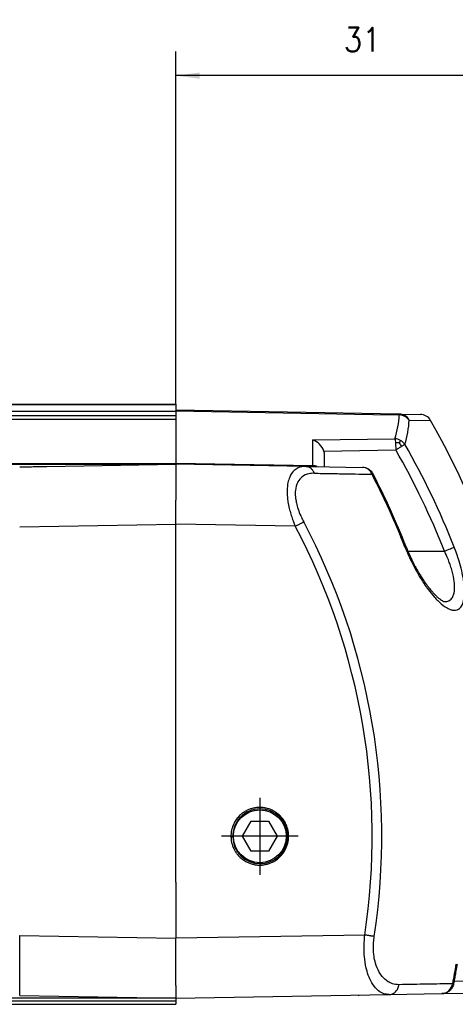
# Model space of a CAD drawing. Header units: millimetres. Extents: x -235 to 4216, y -109 to 485.
# Tile 19 of 39: x 474 to 510, y 337 to 419. Entities that reach past the tile are written whole.
import ezdxf

# ---------------------------------------------------------------- set-up
doc = ezdxf.new("R2010")
doc.units = ezdxf.units.MM
doc.linetypes.add('DOT_CENTER', pattern=[14, 12, -1, 0, -1])
doc.layers.add('1', color=7, linetype='Continuous')
doc.styles.add('CONVERTER_11', font='txt.shx', dxfattribs={"width": 0.9})
doc.dimstyles.new('ME10_DIM_12', dxfattribs={"dimtxt": 2, "dimasz": 2, "dimexe": 2, "dimexo": 0, "dimgap": 2, "dimtad": 1, "dimdsep": 46, "dimtxsty": 'CONVERTER_11', "dimsah": 1, "dimcen": 0.09, "dimclrd": 2, "dimclre": 2, "dimclrt": 2, "dimadec": 0, "dimazin": 0, "dimtfac": 1, "dimtdec": 4, "dimtix": 1, "dimtmove": 0, "dimatfit": 3, "dimfxl": 1, "dimtolj": 1, "dimtzin": 0, "dimarcsym": 0})

# ---------------------------------------------------------------- blocks, each defined once
blk = doc.blocks.new('Perfil_Li-30_M__26', base_point=(-102.7980060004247, 337.1000034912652))
at = {"color": 7, "linetype": 'Continuous'}
for p, q in [((326.8398117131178, 387.1029444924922), (486.7019836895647, 387.1029444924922)), ((326.8512036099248, 387.0858566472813), (486.7019836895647, 387.085856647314)), ((486.7019836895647, 386.4818603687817), (327.2538677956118, 386.481860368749)), ((486.7019836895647, 387.085856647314), (486.7019301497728, 386.602944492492)), ((505.3192291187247, 386.2779783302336), (486.7019301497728, 386.602944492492)), ((486.7019301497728, 386.602944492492), (486.7019836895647, 386.5349585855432)), ((486.7019836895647, 387.1029444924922), (486.7019836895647, 387.085856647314)), ((486.7019836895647, 386.5349585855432), (503.1038351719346, 386.2452757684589)), ((486.7019836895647, 386.5349585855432), (486.7019836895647, 386.4818603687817)), ((486.7019836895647, 386.4818603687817), (486.7019836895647, 386.1566634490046)), ((327.4706657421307, 386.1566634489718), (486.7019836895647, 386.1566634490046)), ((486.7019836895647, 385.8317343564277), (327.6872851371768, 385.8317343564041)), ((486.7019836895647, 386.1566634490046), (486.7019836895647, 385.8317343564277)), ((486.7019836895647, 385.8317343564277), (486.7019836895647, 382.1709285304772)), ((503.1623341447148, 386.2465409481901), (503.1038351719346, 386.2452757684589)), ((503.1623341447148, 386.2465409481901), (505.3192291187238, 386.2099933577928)), ((505.3192291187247, 386.2779783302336), (507.0767484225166, 386.2473007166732)), ((506.1452519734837, 385.7734811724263), (507.9282425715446, 385.7423589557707)), ((498.1194360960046, 384.1189752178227), (504.9625885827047, 384.2236402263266)), ((498.1194360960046, 381.9716361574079), (498.1194360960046, 384.1189752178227)), ((505.3404927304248, 383.8810418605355), (505.4309206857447, 384.0856149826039)), ((499.0401397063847, 383.2001284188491), (505.0322970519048, 383.2917775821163)), ((505.0085077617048, 383.8562768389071), (505.0322970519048, 383.2917775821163)), ((499.1019836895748, 381.8865007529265), (499.1019836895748, 382.8307614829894)), ((486.7023221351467, 382.1225556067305), (326.8534820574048, 382.1205082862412)), ((425.2019836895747, 382.1029444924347), (486.7019836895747, 382.1029444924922)), ((475.9713772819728, 381.9152792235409), (486.7019836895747, 382.1029444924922)), ((498.1194360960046, 381.9716361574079), (486.7019836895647, 382.1709285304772)), ((486.7019836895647, 382.1709285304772), (486.7023221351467, 382.1225556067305)), ((486.7023221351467, 382.1225556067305), (486.7019836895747, 382.1029444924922)), ((497.5278884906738, 381.9139495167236), (486.7019836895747, 382.1029444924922)), ((486.7019836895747, 382.1029444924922), (486.7019836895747, 379.102943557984)), ((497.5278884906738, 381.9139495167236), (498.1194360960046, 381.9036511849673)), ((498.1194360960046, 381.9036511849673), (502.2680774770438, 381.8312363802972)), ((486.7019836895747, 377.1037050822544), (486.7019836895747, 379.102943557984)), ((473.7019836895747, 376.8775506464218), (486.7019836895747, 377.1037050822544)), ((486.7019836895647, 347.2893843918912), (486.7019836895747, 377.1037050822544)), ((496.6559914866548, 376.9299572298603), (486.7019836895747, 377.1037050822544)), ((506.0385635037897, 374.852943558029), (509.0894182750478, 374.8529938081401)), ((492.2635746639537, 351.1029433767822), (492.9852625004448, 352.3529433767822)), ((492.9852625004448, 352.3529433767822), (494.4286381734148, 352.3529433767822)), ((494.4286381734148, 352.3529433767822), (495.1503260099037, 351.1029433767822)), ((492.9852625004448, 349.8529433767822), (492.2635746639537, 351.1029433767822)), ((495.1503260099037, 351.1029433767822), (494.4286381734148, 349.8529433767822)), ((496.0059306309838, 351.1482316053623), (496.1030575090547, 351.1500359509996)), ((491.4446237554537, 351.0577700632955), (491.3003326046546, 351.0548347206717)), ((494.4286381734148, 349.8529433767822), (492.9852625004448, 349.8529433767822)), ((486.7019836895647, 347.2893843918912), (486.7064477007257, 342.6014986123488)), ((473.7019841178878, 337.8298715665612), (473.7019836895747, 342.8283364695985)), ((473.7019836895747, 342.8283364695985), (486.7064477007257, 342.6014986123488)), ((486.7019836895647, 338.6734098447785), (486.7064477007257, 342.6014986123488)), ((502.4492496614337, 342.8770515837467), (486.7064477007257, 342.6014986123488)), ((512.8160366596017, 339.0573970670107), (509.8824908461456, 339.0061918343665)), ((486.7019836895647, 338.6734098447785), (486.7019836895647, 337.6029435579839)), ((504.4796256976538, 337.9132534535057), (508.8792734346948, 337.9901893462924)), ((508.8792734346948, 337.9901893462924), (512.7463332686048, 338.0575493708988)), ((486.7019836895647, 337.6029435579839), (327.8398123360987, 337.6029435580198)), ((486.7019836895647, 337.3529435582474), (328.0064790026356, 337.3529435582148)), ((473.7019841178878, 337.8298715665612), (486.7019836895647, 337.6029435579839)), ((486.7019836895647, 337.6029435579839), (504.4796256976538, 337.9132534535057)), ((486.7019836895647, 337.6029435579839), (486.7019836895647, 337.3529435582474)), ((486.7019836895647, 337.3529435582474), (486.7019836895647, 337.1029435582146)), ((328.1731456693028, 337.1029435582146), (486.7019836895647, 337.1029435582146))]:
    blk.add_line(p, q, dxfattribs=at)
blk.add_circle((493.7069503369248, 351.1029433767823), 2.199999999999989, dxfattribs=at)
for centre, radius, start, end in [((497.4633763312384, 386.5952823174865), 7.865295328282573, 342.4503286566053, 357.1921881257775), ((505.2961190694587, 385.311659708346), 0.9665949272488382, 28.54062781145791, 88.63000060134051), ((498.1755444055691, 386.1643432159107), 7.979286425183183, 342.4504308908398, 357.1922663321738), ((507.0592960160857, 385.2474530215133), 1.000000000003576, 29.66354772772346, 89.00000000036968), ((447.1019836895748, 351.0989435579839), 70.00000000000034, 4.53461074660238, 29.66354772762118), ((497.6292974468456, 382.7071406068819), 1.494494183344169, 19.26084524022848, 70.85482152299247), ((504.9009852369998, 383.1510553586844), 1.074352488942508, 60.4449010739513, 86.71285842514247), ((504.9266433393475, 383.188925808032), 1.028759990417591, 33.60734134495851, 60.64760128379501), ((497.9784935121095, 382.8325136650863), 1.123491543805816, 359.9106422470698, 19.09936377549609), ((505.3059885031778, 382.1060069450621), 1.77537024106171, 88.88638942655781, 99.64597279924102), ((448.9585466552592, 351.138488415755), 64.63822002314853, 21.5233605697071, 29.83042123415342), ((504.0949617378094, 383.0032018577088), 1.523794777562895, 22.22894681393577, 35.17586653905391), ((448.8970350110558, 351.1390604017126), 65.57500576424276, 21.52331376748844, 29.83042470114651), ((502.2479986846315, 381.0198070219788), 0.811677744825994, 53.65416604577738, 88.58250711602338), ((502.2335158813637, 380.7657293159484), 1.066067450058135, 59.56189023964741, 88.14216200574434), ((502.1553988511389, 380.8953056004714), 0.966838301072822, 22.30738888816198, 53.60686264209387), ((444.79170604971, 351.219476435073), 65.54834604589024, 21.4569586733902, 27.27944095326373), ((444.7213406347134, 351.1690702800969), 65.72595544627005, 21.46349263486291, 27.26884310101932), ((447.8301892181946, 351.1042142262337), 55.23520588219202, 351.4340447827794, 27.87599203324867), ((447.8311318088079, 351.098675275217), 56.03519086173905, 351.4388251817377, 27.86955559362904), ((493.7252752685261, 351.103023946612), 2.281100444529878, 90.46028334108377, 181.1367437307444), ((493.7251247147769, 351.1028661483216), 2.281257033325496, 1.13946851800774, 90.45647033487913), ((493.7251232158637, 351.1028676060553), 2.281258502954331, 269.5435676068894, 1.1394311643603), ((493.725282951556, 351.1027097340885), 2.281101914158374, 181.1288491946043, 269.5395239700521), ((508.7436713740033, 338.9692976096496), 1.025266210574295, 313.7110094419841, 351.3099353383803), ((508.8576421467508, 338.8507042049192), 0.8607866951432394, 271.4399757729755, 313.6822930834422), ((501.9019836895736, 338.052943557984), 0.1999999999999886, 270, 293.5904253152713)]:
    blk.add_arc(centre, radius, start, end, dxfattribs=at)
for points, knots in [([(505.3192291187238, 386.2099933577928), (505.3192925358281, 386.219161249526), (505.3194097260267, 386.2361062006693), (505.3196735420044, 386.2580559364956), (505.3193412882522, 386.2715476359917), (505.3192415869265, 386.2772638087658), (505.3192291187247, 386.2779783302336)], [0, 0, 0, 0, 0.027505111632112, 0.0508375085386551, 0.0658447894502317, 0.0679886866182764, 0.0679886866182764, 0.0679886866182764, 0.0679886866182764]), ([(506.1452519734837, 385.7734811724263), (506.035592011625, 385.8945620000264), (505.8134024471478, 386.1398921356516), (505.4853657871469, 386.1864259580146), (505.3192291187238, 386.2099933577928)], [0, 0, 0, 0, 0.4743072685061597, 0.9610264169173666, 0.9610264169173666, 0.9610264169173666, 0.9610264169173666]), ([(504.9625885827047, 384.2236402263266), (504.9715757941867, 384.1741612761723), (504.993656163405, 384.05259803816), (505.0029793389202, 383.9293563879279), (505.0085077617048, 383.8562768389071)], [0, 0, 0, 0, 0.1507765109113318, 0.370437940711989, 0.370437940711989, 0.370437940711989, 0.370437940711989]), ([(505.0322970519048, 383.2917775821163), (505.0681062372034, 383.3129686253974), (505.150501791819, 383.3617284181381), (505.2755498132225, 383.4373385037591), (505.397463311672, 383.5121393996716), (505.4728490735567, 383.5592550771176), (505.5055074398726, 383.5796663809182)], [0, 0, 0, 0, 0.1248282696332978, 0.2872250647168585, 0.4383827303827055, 0.5539189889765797, 0.5539189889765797, 0.5539189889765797, 0.5539189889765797]), ([(505.5055074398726, 383.5796663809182), (505.5300732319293, 383.5951249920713), (505.5884129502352, 383.6318366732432), (505.6666434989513, 383.681892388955), (505.7347038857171, 383.7260277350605), (505.7690534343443, 383.7488005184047), (505.7834464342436, 383.7583426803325)], [0, 0, 0, 0, 0.0870745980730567, 0.2067878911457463, 0.2786194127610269, 0.3304255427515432, 0.3304255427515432, 0.3304255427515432, 0.3304255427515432]), ([(473.7019836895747, 381.8754000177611), (473.8910941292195, 381.8787986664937), (474.2693237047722, 381.8855961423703), (474.8379725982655, 381.8957043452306), (475.4053238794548, 381.905763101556), (475.7835611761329, 381.9121217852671), (475.9713772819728, 381.9152792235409)], [0, 0, 0, 0, 0.5674229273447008, 1.134871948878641, 1.706216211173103, 2.269744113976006, 2.269744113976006, 2.269744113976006, 2.269744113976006]), ([(497.5278884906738, 381.9139495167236), (497.3095762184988, 381.8932777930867), (496.9583396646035, 381.8600196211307), (496.4800786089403, 381.5327926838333), (496.1907374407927, 381.0922714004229), (496.0181550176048, 380.5183771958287), (495.9627734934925, 379.9516515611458), (495.9854245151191, 379.4137319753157), (496.051598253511, 378.9081800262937), (496.1480766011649, 378.4334406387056), (496.2820361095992, 377.9409040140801), (496.4241682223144, 377.5143441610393), (496.5487983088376, 377.1780737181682), (496.6274195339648, 376.9960917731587), (496.6559914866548, 376.9299572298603)], [0, 0, 0, 0, 0.6449412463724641, 1.037628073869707, 1.694337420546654, 2.181938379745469, 2.826156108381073, 3.392015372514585, 3.794241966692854, 4.354702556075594, 4.843916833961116, 5.324635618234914, 5.703184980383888, 5.919289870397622, 5.919289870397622, 5.919289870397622, 5.919289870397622]), ([(498.2435938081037, 381.3468617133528), (498.2266427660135, 381.3861619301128), (498.192677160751, 381.4649095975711), (498.1248147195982, 381.5742045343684), (498.0448003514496, 381.6732737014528), (497.9533238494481, 381.7583331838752), (497.8528753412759, 381.8265364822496), (497.7465574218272, 381.8757471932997), (497.6375707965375, 381.9067268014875), (497.5639920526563, 381.9115720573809), (497.5278884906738, 381.9139495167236)], [0, 0, 0, 0, 0.1282605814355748, 0.2570016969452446, 0.3845061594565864, 0.5093069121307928, 0.630358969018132, 0.7471349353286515, 0.8595499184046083, 0.9678504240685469, 0.9678504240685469, 0.9678504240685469, 0.9678504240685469]), ([(498.1194360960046, 381.9716361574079), (498.1194995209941, 381.9624577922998), (498.1196166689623, 381.9455016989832), (498.1198807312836, 381.9235505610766), (498.1195482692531, 381.9100693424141), (498.1194485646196, 381.9043643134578), (498.1194360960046, 381.9036511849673)], [0, 0, 0, 0, 0.027536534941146, 0.0508709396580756, 0.065848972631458, 0.0679886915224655, 0.0679886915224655, 0.0679886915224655, 0.0679886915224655]), ([(498.4945651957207, 381.8971032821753), (498.4347967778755, 381.9177562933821), (498.3131939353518, 381.9597762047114), (498.1847494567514, 381.9676383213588), (498.1194360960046, 381.9716361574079)], [0, 0, 0, 0, 0.188759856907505, 0.3840445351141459, 0.3840445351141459, 0.3840445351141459, 0.3840445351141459]), ([(502.7735934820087, 381.6848680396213), (502.7719170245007, 381.6852749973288), (502.76856410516, 381.6860888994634), (502.7589146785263, 381.6893767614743), (502.7452629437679, 381.6812622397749), (502.7342826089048, 381.6760583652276), (502.7290457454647, 381.6735764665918)], [0, 0, 0, 0, 0.005195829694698, 0.0103916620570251, 0.0298925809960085, 0.0476734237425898, 0.0476734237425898, 0.0476734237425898, 0.0476734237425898]), ([(502.7735934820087, 381.6848680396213), (502.7986812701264, 381.6691326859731), (502.8752994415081, 381.6210768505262), (502.9826281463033, 381.5178381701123), (503.0796666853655, 381.3966335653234), (503.125236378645, 381.3144255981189), (503.1429413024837, 381.2824858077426)], [0, 0, 0, 0, 0.0887244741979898, 0.2709648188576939, 0.4431758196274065, 0.5525965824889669, 0.5525965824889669, 0.5525965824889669, 0.5525965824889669]), ([(498.2435938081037, 381.3468617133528), (498.0950528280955, 381.3415083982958), (497.7285725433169, 381.3283006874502), (497.2158211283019, 381.0934767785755), (496.8756251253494, 380.6771530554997), (496.690292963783, 380.189989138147), (496.6405924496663, 379.6757497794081), (496.6884012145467, 379.1693177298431), (496.786805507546, 378.6962254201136), (496.9402427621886, 378.2062086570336), (497.1392207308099, 377.7198190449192), (497.2994439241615, 377.4195575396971), (497.3670329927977, 377.2928942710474)], [0, 0, 0, 0, 0.4444147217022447, 1.096459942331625, 1.615076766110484, 2.017833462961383, 2.645411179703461, 3.144759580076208, 3.540225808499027, 4.092977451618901, 4.683044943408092, 5.113578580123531, 5.113578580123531, 5.113578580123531, 5.113578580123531]), ([(498.2435938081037, 381.3468617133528), (498.6781985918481, 381.3391608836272), (499.5248168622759, 381.324159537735), (500.761031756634, 381.3021633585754), (501.9285259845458, 381.2818857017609), (502.6840028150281, 381.2686862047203), (503.0498797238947, 381.2622937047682)], [0, 0, 0, 0, 1.304019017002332, 2.54025350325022, 3.7092316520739, 4.807029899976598, 4.807029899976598, 4.807029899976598, 4.807029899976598]), ([(503.0498797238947, 381.2622937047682), (503.0671175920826, 381.268087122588), (503.0974268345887, 381.2782736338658), (503.1292269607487, 381.2812166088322), (503.1429413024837, 381.2824858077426)], [0, 0, 0, 0, 0.054318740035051, 0.0955083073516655, 0.0955083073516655, 0.0955083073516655, 0.0955083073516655]), ([(496.6559914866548, 376.9299572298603), (496.6892849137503, 376.947190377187), (496.7560413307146, 376.9817444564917), (496.8556527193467, 377.0335285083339), (496.9537151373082, 377.084466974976), (497.0482272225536, 377.1333739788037), (497.1372939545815, 377.1790894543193), (497.2195175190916, 377.2207248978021), (497.2952279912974, 377.2583223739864), (497.3436432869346, 377.2816328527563), (497.3670329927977, 377.2928942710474)], [0, 0, 0, 0, 0.1124673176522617, 0.2255074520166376, 0.3368027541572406, 0.4439770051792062, 0.5447561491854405, 0.6371432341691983, 0.7204681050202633, 0.7983461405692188, 0.7983461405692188, 0.7983461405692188, 0.7983461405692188]), ([(505.8892604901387, 375.2187438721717), (505.8759781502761, 375.2167470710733), (505.8446890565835, 375.2120432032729), (505.8144632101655, 375.2026247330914), (505.7970683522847, 375.1972044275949)], [0, 0, 0, 0, 0.0402409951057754, 0.0947953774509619, 0.0947953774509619, 0.0947953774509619, 0.0947953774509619]), ([(505.7970683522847, 375.1972044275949), (505.9764971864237, 374.7727839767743), (506.3522275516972, 373.8840324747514), (507.0102958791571, 372.703058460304), (507.6522480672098, 371.7462572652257), (508.1473828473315, 371.130041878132), (508.5978713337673, 370.6540281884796), (509.01092954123, 370.2889800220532), (509.4398508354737, 370.0361583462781), (509.8287584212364, 369.9065580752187), (510.2447205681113, 369.9435926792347), (510.59473996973, 370.3449466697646), (510.7284638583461, 370.8704575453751), (510.7721353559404, 371.6161530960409), (510.6924111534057, 372.4011853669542), (510.5230583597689, 373.255087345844), (510.2803401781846, 374.165954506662), (510.0418384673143, 374.8115866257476), (509.8993881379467, 375.1972044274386)], [0, 0, 0, 0, 1.381652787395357, 2.893230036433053, 4.046910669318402, 4.835194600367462, 5.261010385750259, 6.012532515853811, 6.482460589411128, 6.739813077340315, 7.243463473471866, 7.612648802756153, 8.260454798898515, 8.833326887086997, 9.8534208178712, 10.61404807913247, 11.44515560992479, 12.67774104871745, 12.67774104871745, 12.67774104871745, 12.67774104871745]), ([(505.8892604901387, 375.2187438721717), (505.952710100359, 375.0617894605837), (506.0821144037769, 374.741683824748), (506.3010992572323, 374.2610901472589), (506.4962572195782, 373.8681604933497), (506.6638292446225, 373.5515826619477), (506.8015198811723, 373.3021264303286), (506.9656871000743, 373.0194341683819), (507.1564422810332, 372.7090832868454), (507.3543475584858, 372.4067079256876), (507.5436455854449, 372.1340869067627), (507.7086569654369, 371.9097166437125), (507.8559956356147, 371.7207461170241), (507.9860253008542, 371.5634169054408), (508.1346505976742, 371.3928432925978), (508.3052965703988, 371.2114511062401), (508.4998214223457, 371.0258797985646), (508.6733271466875, 370.8783362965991), (508.8170661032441, 370.7721455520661), (508.926617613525, 370.707517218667), (508.9969455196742, 370.6728176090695), (509.0323315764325, 370.6617508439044), (509.0433868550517, 370.658293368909)], [0, 0, 0, 0, 0.5078348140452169, 1.035719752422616, 1.583917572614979, 1.823766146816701, 2.110256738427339, 2.438662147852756, 2.804385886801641, 3.202989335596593, 3.522643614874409, 3.799966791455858, 4.038427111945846, 4.241411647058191, 4.412211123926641, 4.717092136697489, 4.988186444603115, 5.218277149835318, 5.400114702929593, 5.523312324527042, 5.599730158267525, 5.634452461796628, 5.634452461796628, 5.634452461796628, 5.634452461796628]), ([(509.0894182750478, 374.8529938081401), (509.2605341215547, 374.9208463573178), (509.5333462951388, 375.0290245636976), (509.7999908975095, 375.1515358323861), (509.8993881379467, 375.1972044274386)], [0, 0, 0, 0, 0.5520901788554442, 0.8802044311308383, 0.8802044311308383, 0.8802044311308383, 0.8802044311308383]), ([(509.0433868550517, 370.658293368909), (509.1526267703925, 370.6581032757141), (509.4047770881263, 370.6576645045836), (509.7076534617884, 370.8961802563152), (509.8935484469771, 371.3099027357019), (509.945715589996, 371.7893786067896), (509.901538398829, 372.4489995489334), (509.7731058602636, 373.054107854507), (509.602442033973, 373.6139713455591), (509.4455577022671, 374.0483883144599), (509.2783251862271, 374.4550128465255), (509.1476659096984, 374.7302801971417), (509.0894182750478, 374.8529938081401)], [0, 0, 0, 0, 0.3217683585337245, 0.7427138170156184, 1.058554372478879, 1.668959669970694, 2.164026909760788, 3.041254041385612, 3.515570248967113, 3.919848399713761, 4.426392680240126, 4.833854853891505, 4.833854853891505, 4.833854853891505, 4.833854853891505]), ([(496.1030575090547, 351.1500359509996), (496.1029916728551, 351.1529812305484), (496.1028160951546, 351.1608352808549), (496.1022118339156, 351.1850456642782), (496.1006819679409, 351.2226479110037), (496.092930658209, 351.3524635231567), (496.0652271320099, 351.5622525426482), (495.9832460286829, 351.8797135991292), (495.8428485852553, 352.2151887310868), (495.6303136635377, 352.5527814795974), (495.386964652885, 352.8261246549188), (495.1325658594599, 353.0396827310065), (494.8816826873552, 353.2019735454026), (494.6126034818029, 353.3319923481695), (494.3290456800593, 353.4277716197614), (494.0357254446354, 353.4876061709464), (493.7375732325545, 353.5106028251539), (493.4387901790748, 353.4965174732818), (493.1436282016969, 353.4453873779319), (492.857059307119, 353.3579333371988), (492.5838664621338, 353.2357294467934), (492.3278425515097, 353.0805732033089), (492.0667435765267, 352.8740230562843), (491.8149805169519, 352.6070250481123), (491.5924003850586, 352.2745523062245), (491.4425279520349, 351.9430391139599), (491.3527275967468, 351.6294383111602), (491.3045800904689, 351.3435851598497), (491.3017483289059, 351.1510780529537), (491.3003326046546, 351.0548347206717)], [0, 0, 0, 0, 0.0088380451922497, 0.0235680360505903, 0.0726535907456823, 0.1217260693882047, 0.4137106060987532, 0.705638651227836, 1.103198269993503, 1.499444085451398, 1.897120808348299, 2.195854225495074, 2.493492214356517, 2.791187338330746, 3.090101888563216, 3.389060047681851, 3.686953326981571, 3.984918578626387, 4.284103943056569, 4.583300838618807, 4.881438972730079, 5.179647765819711, 5.479063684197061, 5.877773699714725, 6.275246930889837, 6.674129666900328, 6.963677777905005, 7.252155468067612, 7.540571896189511, 7.540571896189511, 7.540571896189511, 7.540571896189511]), ([(491.3003326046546, 351.0548347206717), (491.3025210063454, 350.9999756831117), (491.3069044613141, 350.8900911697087), (491.3334049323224, 350.6817537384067), (491.3886835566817, 350.4327655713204), (491.4899438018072, 350.1507833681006), (491.6252348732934, 349.883512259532), (491.8114592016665, 349.6073453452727), (492.0585322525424, 349.3359370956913), (492.3729954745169, 349.0885538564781), (492.6951134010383, 348.9128704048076), (493.007271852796, 348.7974075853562), (493.2985577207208, 348.7287656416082), (493.5960277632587, 348.6968267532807), (493.8954313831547, 348.7027514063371), (494.1916526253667, 348.7458960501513), (494.479943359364, 348.8246598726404), (494.756283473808, 348.9383278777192), (495.0453851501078, 349.1019061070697), (495.3343840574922, 349.3264736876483), (495.6048224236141, 349.6197948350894), (495.8050871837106, 349.9259797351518), (495.9447607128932, 350.2270747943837), (496.0358790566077, 350.5113048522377), (496.091173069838, 350.8045849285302), (496.1039757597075, 351.0112586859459), (496.1034498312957, 351.1264719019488), (496.1031885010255, 351.1421684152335), (496.1030575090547, 351.1500359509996)], [0, 0, 0, 0, 0.1646395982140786, 0.329778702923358, 0.6293875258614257, 0.9278441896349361, 1.226262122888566, 1.525750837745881, 1.924664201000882, 2.322075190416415, 2.720675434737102, 3.020056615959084, 3.318187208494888, 3.616167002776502, 3.915237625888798, 4.214177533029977, 4.511941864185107, 4.809584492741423, 5.108252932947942, 5.506014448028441, 5.902291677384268, 6.299857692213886, 6.598345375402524, 6.895635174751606, 7.192945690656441, 7.49149760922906, 7.51498745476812, 7.538592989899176, 7.538592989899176, 7.538592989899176, 7.538592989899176]), ([(504.4796256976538, 337.9132534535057), (504.3266440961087, 337.9267548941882), (504.0076634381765, 337.9549066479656), (503.5839381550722, 338.209517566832), (503.1797386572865, 338.6269458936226), (502.8565211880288, 339.1907353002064), (502.5826364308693, 339.9613376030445), (502.430458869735, 340.7825008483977), (502.3606384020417, 341.794301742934), (502.4158240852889, 342.4686211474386), (502.4492496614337, 342.8770515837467)], [0, 0, 0, 0, 0.4557810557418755, 0.9503452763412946, 1.438929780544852, 2.191246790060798, 2.876626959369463, 3.886501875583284, 4.685442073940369, 5.912689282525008, 5.912689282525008, 5.912689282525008, 5.912689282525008]), ([(503.2419496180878, 342.7569797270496), (503.215919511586, 342.7602684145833), (503.1622345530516, 342.7670510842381), (503.0780970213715, 342.7791398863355), (502.9866770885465, 342.7930288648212), (502.8874450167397, 342.8086282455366), (502.7819718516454, 342.8254259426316), (502.6724236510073, 342.8428162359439), (502.5610835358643, 342.8602500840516), (502.4864640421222, 342.8714606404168), (502.4492496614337, 342.8770515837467)], [0, 0, 0, 0, 0.0787098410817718, 0.1623325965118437, 0.2549948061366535, 0.356116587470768, 0.4636836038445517, 0.5754021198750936, 0.6888765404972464, 0.801772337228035, 0.801772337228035, 0.801772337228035, 0.801772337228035]), ([(505.2933030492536, 338.7363129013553), (505.1064695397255, 338.751281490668), (504.7898605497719, 338.77664734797), (504.3052219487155, 339.0159679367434), (503.9314855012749, 339.3548360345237), (503.5730969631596, 339.8843525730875), (503.3414786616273, 340.4623897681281), (503.2187016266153, 341.0508959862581), (503.1709252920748, 341.5151959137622), (503.1613459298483, 341.8985461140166), (503.1771459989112, 342.3149272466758), (503.2178599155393, 342.5926538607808), (503.2419496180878, 342.7569797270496)], [0, 0, 0, 0, 0.5564078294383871, 0.9428914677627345, 1.597825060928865, 2.04516579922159, 2.853180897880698, 3.445789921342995, 3.844679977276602, 4.25184878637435, 4.595395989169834, 5.093220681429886, 5.093220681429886, 5.093220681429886, 5.093220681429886]), ([(510.0444590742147, 340.450827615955), (509.9992069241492, 340.1776264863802), (509.9087025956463, 339.6312241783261), (509.8076792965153, 339.0866685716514), (509.7571676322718, 338.8143907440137)], [0, 0, 0, 0, 0.8307489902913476, 1.661498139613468, 1.661498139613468, 1.661498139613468, 1.661498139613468]), ([(510.1323368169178, 340.4425674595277), (510.1169472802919, 340.3484988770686), (510.0723491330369, 340.0758927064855), (510.0022252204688, 339.6675167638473), (509.9219052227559, 339.2174566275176), (509.871260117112, 338.9458807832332), (509.8459354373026, 338.8100814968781)], [0, 0, 0, 0, 0.2859569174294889, 0.8286892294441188, 1.243039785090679, 1.65745970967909, 1.65745970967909, 1.65745970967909, 1.65745970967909]), ([(509.7571676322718, 338.8143907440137), (509.059620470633, 338.8022349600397), (507.5716639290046, 338.7763051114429), (506.0837106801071, 338.750186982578), (505.2933030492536, 338.7363129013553)], [0, 0, 0, 0, 2.092959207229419, 4.464547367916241, 4.464547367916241, 4.464547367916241, 4.464547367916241]), ([(509.8459354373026, 338.8100814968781), (509.8335893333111, 338.7563690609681), (509.8081750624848, 338.6458028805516), (509.7301710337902, 338.4924281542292), (509.6299733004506, 338.3479807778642), (509.5477726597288, 338.2643499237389), (509.5060282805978, 338.2218792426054)], [0, 0, 0, 0, 0.1647957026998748, 0.3392293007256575, 0.5120648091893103, 0.690403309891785, 0.690403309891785, 0.690403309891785, 0.690403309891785]), ([(509.8459354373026, 338.8100814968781), (509.8333377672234, 338.8098358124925), (509.8036638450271, 338.8092571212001), (509.774151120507, 338.8125155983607), (509.7571676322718, 338.8143907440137)], [0, 0, 0, 0, 0.0377639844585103, 0.0889533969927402, 0.0889533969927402, 0.0889533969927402, 0.0889533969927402]), ([(504.4796256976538, 337.9132534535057), (504.525643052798, 337.9166758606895), (504.6202261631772, 337.923710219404), (504.7598057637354, 337.9701322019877), (504.8941546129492, 338.0449046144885), (505.0166934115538, 338.1484965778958), (505.1211522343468, 338.2761806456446), (505.2033649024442, 338.4212005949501), (505.2628517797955, 338.5759593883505), (505.2832479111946, 338.6833634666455), (505.2933030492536, 338.7363129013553)], [0, 0, 0, 0, 0.1380137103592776, 0.2836705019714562, 0.4369361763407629, 0.5969782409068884, 0.7620009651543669, 0.9292156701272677, 1.095238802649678, 1.256672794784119, 1.256672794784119, 1.256672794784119, 1.256672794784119]), ([(509.5060282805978, 338.2218792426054), (509.4654488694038, 338.1897192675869), (509.3767877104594, 338.1194535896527), (509.2080152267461, 338.0449284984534), (509.0374881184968, 337.99893488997), (508.9232760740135, 337.9926216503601), (508.8792734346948, 337.9901893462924)], [0, 0, 0, 0, 0.1548034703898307, 0.3382270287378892, 0.5488161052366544, 0.680799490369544, 0.680799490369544, 0.680799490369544, 0.680799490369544]), ([(509.5060282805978, 338.2218792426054), (509.5041572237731, 338.2210325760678), (509.5004151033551, 338.219339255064), (509.4898654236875, 338.2132343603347), (509.472279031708, 338.2213360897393), (509.4586618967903, 338.225979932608), (509.4521521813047, 338.2281999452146)], [0, 0, 0, 0, 0.0061915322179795, 0.0123830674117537, 0.0355426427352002, 0.0567546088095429, 0.0567546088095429, 0.0567546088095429, 0.0567546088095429])]:
    blk.add_open_spline(points, degree=3, knots=knots, dxfattribs=at)
at = {"layer": '1', "color": 2, "linetype": 'DOT_CENTER'}
for p, q in [((493.7069503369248, 354.3029433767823), (493.7069503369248, 347.9029433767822)), ((496.9069503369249, 351.1029433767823), (490.5069503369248, 351.1029433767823))]:
    blk.add_line(p, q, dxfattribs=at)
blk = doc.blocks.new('Li-30-M__27', base_point=(-102.7980060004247, 337.1000034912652))
blk.add_blockref('Perfil_Li-30_M__26', (-102.7980060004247, 337.1000034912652))
blk = doc.blocks.new('*D54')
at = {"layer": '1', "color": 2, "linetype": 'Continuous'}
for p, q in [((486.7019836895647, 387.1029444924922), (486.7019836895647, 416.4730697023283)), ((517.5074486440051, 353.6489435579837), (517.5074486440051, 416.4730697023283)), ((517.5074486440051, 414.4730697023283), (486.7019836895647, 414.4730697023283))]:
    blk.add_line(p, q, dxfattribs=at)
at = {"layer": '1', "color": 2}
for points in [[(488.7019836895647, 414.7363746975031), (488.7019836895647, 414.2097647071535), (486.7019836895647, 414.4730697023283)], [(515.5074486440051, 414.2097647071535), (515.5074486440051, 414.7363746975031), (517.5074486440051, 414.4730697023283)]]:
    blk.add_solid(points, dxfattribs=at)
at = {"layer": '1', "color": 2, "insert": (500.7019836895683, 416.4730697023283), "char_height": 2, "attachment_point": 7, "rotation": 0.00013888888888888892, "line_spacing_factor": 0.60024009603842, "style": 'CONVERTER_11'}
blk.add_mtext('31', dxfattribs=at)
blk = doc.blocks.new('E', base_point=(268.5800000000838, 362.1014736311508))
blk.add_blockref('Li-30-M__27', (-102.7980060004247, 337.1000034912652))
at = {"layer": '1'}
dim = blk.add_linear_dim(base=(517.5074486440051, 414.4730697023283), p1=(486.7019836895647, 387.1029444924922), p2=(517.5074486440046, 353.6489435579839), text='31', dimstyle='ME10_DIM_12', dxfattribs=at)
dim.commit()
dim.dimension.update_dxf_attribs({"geometry": '*D54', "text_midpoint": (501.9019836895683, 417.4730697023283), "text_rotation": 0.00013888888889})

msp = doc.modelspace()

# ---------------------------------------------------------------- block references
msp.add_blockref('E', (268.5800000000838, 362.1014736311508))

doc.saveas('drawing.dxf')
